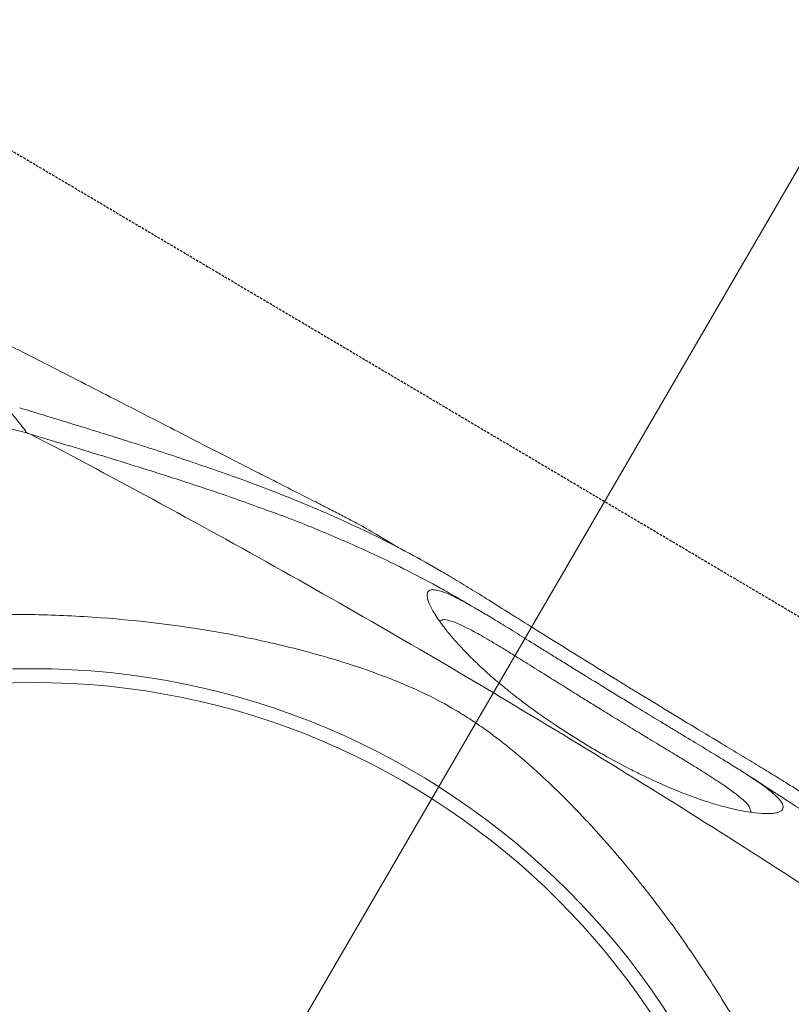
# Model space of a CAD drawing. Header units: millimetres. Extents: x 31882 to 271790, y -35693 to 24917.
# Tile 65 of 256: x 47239 to 47395, y 16759 to 16959. Entities that reach past the tile are written whole.
import ezdxf

# ---------------------------------------------------------------- set-up
doc = ezdxf.new("R2010")
doc.units = ezdxf.units.MM
doc.header["$MEASUREMENT"] = 0
doc.linetypes.add('11aa1PB-bd$0$11aa1PB-af$0$TRATTEGGIATA', pattern=[0.75, 0.5, -0.25])
doc.layers.add('CKD Equipments', color=252, linetype='Continuous', lineweight=0)
doc.layers.add('WALL', color=7, linetype='Continuous', lineweight=40)
doc.layers.add('FAINTEQUIP', color=253, linetype='Continuous')

# ---------------------------------------------------------------- blocks, each defined once
blk = doc.blocks.new('G$C4DC229AB')
at = {"linetype": 'Continuous', "lineweight": 0, "flags": 128}
blk.add_lwpolyline([(408.99, 163.15), (407.31, 160.61), (405.64, 158.09)], dxfattribs=at)
at = {"linetype": 'Continuous', "lineweight": 0}
for radius in [152.76, 150]:
    blk.add_circle((390.57, 363.31), radius, dxfattribs=at)
for points, knots in [([(547.31, 314.15), (545.74, 309.96), (544.08, 305.85), (540.57, 297.76), (538.72, 293.79), (534.83, 285.97), (532.79, 282.13), (528.52, 274.58), (526.28, 270.86), (521.59, 263.57), (519.16, 260.01), (515.36, 254.79), (514.06, 253.07), (511.42, 249.68), (510.07, 248.01), (507.3, 244.71), (505.88, 243.08), (502.95, 239.86), (501.45, 238.29), (498.35, 235.22), (496.75, 233.73), (494.25, 231.56), (493.4, 230.85), (492.09, 229.81), (491.65, 229.46), (490.76, 228.78), (490.31, 228.44), (488.04, 226.78), (486.2, 225.54), (482.45, 223.23), (480.54, 222.15), (476.69, 220.12), (474.74, 219.16), (470.81, 217.32), (468.83, 216.46), (464.86, 214.81), (462.86, 214.02), (458.86, 212.52), (456.84, 211.8), (450.77, 209.74), (446.68, 208.49), (434.26, 205.08), (425.79, 203.26), (412.75, 201.17), (408.38, 200.58), (399.58, 199.65), (395.15, 199.29), (390.7, 199.04)], [0, 0, 0, 0, 0.0625, 0.0625, 0.125, 0.125, 0.1875, 0.1875, 0.25, 0.25, 0.3125, 0.3125, 0.34375, 0.34375, 0.375, 0.375, 0.40625, 0.40625, 0.4375, 0.4375, 0.46875, 0.46875, 0.484375, 0.484375, 0.492187, 0.492187, 0.5, 0.5, 0.53125, 0.53125, 0.5625, 0.5625, 0.59375, 0.59375, 0.625, 0.625, 0.65625, 0.65625, 0.6875, 0.6875, 0.75, 0.75, 0.875, 0.875, 0.9375, 0.9375, 1, 1, 1, 1]), ([(601.45, 307.46), (586.28, 294.59), (570.91, 281.95), (539.74, 257.11), (523.95, 244.91), (499.96, 226.95), (491.9, 221.01), (475.72, 209.28), (467.6, 203.48), (443.1, 186.27), (426.62, 175.07), (409.98, 164.13)], [0, 0, 0, 0, 0.25, 0.25, 0.5, 0.5, 0.625, 0.625, 0.75, 0.75, 1, 1, 1, 1]), ([(588.22, 280.9), (586.01, 278.3), (582.39, 274.04), (577.19, 268.64), (573.17, 264.66), (569.39, 261.16), (565.87, 258.12), (562.34, 255.22), (558.95, 252.53), (555.55, 249.9), (552.27, 247.4), (549.19, 245.07), (545.86, 242.57), (541.82, 239.55), (536.94, 235.9), (531.21, 231.59), (525.22, 227.06), (519.22, 222.48), (513.53, 218.13), (508.33, 214.11), (503.74, 210.55), (499.65, 207.38), (496.05, 204.6), (492.83, 202.16), (486.72, 197.65), (477.65, 191.56), (466.75, 185.25), (457.58, 180.45), (449.56, 176.51), (440.26, 172.22), (429.33, 167.44), (418.76, 162.97), (411.41, 159.91), (408.38, 158.65)], [0, 0, 0, 0, 0.0593635, 0.0971043, 0.1348438, 0.1667324, 0.198607, 0.2201848, 0.2417788, 0.2633349, 0.278122, 0.2929063, 0.3080418, 0.3231723, 0.3441056, 0.3655953, 0.3864814, 0.4080077, 0.4295299, 0.4486306, 0.4683357, 0.4884205, 0.5086324, 0.5289688, 0.5492243, 0.6333183, 0.7152132, 0.756242, 0.7972696, 0.8516973, 0.906117, 0.9611972, 1, 1, 1, 1]), ([(552.18, 250.96), (552.44, 251.19), (554.62, 252.85), (558.32, 255.88), (562.02, 259.02), (566.63, 263.25), (570.13, 266.58), (572.58, 269.28), (572.61, 269.31)], [0, 0, 0, 0, 0.1154515, 0.2827578, 0.4507086, 0.6182339, 0.994941, 1, 1, 1, 1]), ([(521.43, 227.47), (519.8, 226.24), (518.2, 225.02), (516.23, 223.51), (515.83, 223.21), (515.06, 222.62), (514.67, 222.32), (513.53, 221.45), (512.79, 220.88), (511.33, 219.76), (510.62, 219.21), (509.57, 218.41), (509.23, 218.14), (508.55, 217.62), (508.21, 217.37), (506.58, 216.11), (505.36, 215.18), (503.66, 213.87), (503.11, 213.45), (502.05, 212.64), (501.53, 212.25), (500.06, 211.13), (499.17, 210.46), (497.51, 209.23), (496.74, 208.67), (495.68, 207.9), (495.34, 207.66), (494.68, 207.2), (494.37, 206.98), (492.85, 205.94), (491.85, 205.29), (490.13, 204.3), (489.42, 203.95), (488.52, 203.62), (488.26, 203.55), (487.9, 203.48), (487.79, 203.46), (487.57, 203.44), (487.48, 203.44), (487.02, 203.48), (486.76, 203.63), (486.45, 204.16), (486.4, 204.53), (486.51, 205.51), (486.66, 206.12), (487.22, 207.57), (487.61, 208.42), (488.28, 209.67), (488.43, 209.92), (488.74, 210.46), (488.9, 210.73), (489.42, 211.58), (489.81, 212.19), (490.68, 213.48), (491.17, 214.16), (492.25, 215.62), (492.85, 216.4), (494.17, 218.03), (494.9, 218.9), (496.51, 220.73), (497.39, 221.7), (498.87, 223.26), (499.39, 223.79), (500.47, 224.87), (501.03, 225.43), (502.2, 226.56), (502.81, 227.13), (503.76, 228.02), (504.09, 228.32), (504.75, 228.92), (505.09, 229.23), (506.8, 230.75), (508.23, 231.98), (510.49, 233.84), (511.27, 234.46), (512.45, 235.4), (512.86, 235.71), (513.66, 236.33), (514.06, 236.64), (515.27, 237.56), (516.07, 238.16), (517.29, 239.05), (517.7, 239.34), (518.52, 239.92), (518.93, 240.21), (520.95, 241.63), (522.53, 242.68), (524.45, 243.91), (524.83, 244.15), (525.59, 244.63), (525.96, 244.86), (527.08, 245.54), (527.8, 245.97), (529.9, 247.2), (531.22, 247.93), (533.1, 248.93), (533.71, 249.25), (534.89, 249.84), (535.46, 250.12), (537.11, 250.9), (538.12, 251.36), (540.04, 252.18), (540.93, 252.54), (542.19, 253.01), (542.6, 253.16), (543.38, 253.44), (543.76, 253.56), (545.58, 254.16), (546.82, 254.5), (548.98, 254.98), (549.89, 255.12), (551.04, 255.21), (551.38, 255.22), (552.01, 255.2), (552.28, 255.17), (553, 255.03), (553.33, 254.87), (553.73, 254.42), (553.79, 254.13), (553.64, 253.4), (553.42, 252.97), (552.86, 252.2), (552.63, 251.92), (552.23, 251.47), (552.08, 251.32), (551.77, 250.99), (551.6, 250.82), (550.71, 249.94), (549.81, 249.14), (548.4, 247.97), (548.11, 247.72), (547.48, 247.22), (547.16, 246.95), (546.13, 246.13), (545.38, 245.55), (543.75, 244.28), (542.87, 243.61), (541.41, 242.5), (540.9, 242.12), (539.84, 241.31), (539.28, 240.89), (537.55, 239.59), (536.32, 238.67), (534.35, 237.2), (533.67, 236.69), (532.61, 235.9), (532.25, 235.63), (531.53, 235.08), (531.16, 234.81), (529.33, 233.43), (527.81, 232.29), (525.46, 230.52), (524.67, 229.92), (523.05, 228.7), (522.24, 228.09), (521.43, 227.47)], [0, 0, 0, 0, 0.015625, 0.015625, 0.019531, 0.019531, 0.023438, 0.023438, 0.03125, 0.03125, 0.039063, 0.039063, 0.042969, 0.042969, 0.046875, 0.046875, 0.0625, 0.0625, 0.070313, 0.070313, 0.078125, 0.078125, 0.09375, 0.09375, 0.109375, 0.109375, 0.117188, 0.117188, 0.125, 0.125, 0.15625, 0.15625, 0.1875, 0.1875, 0.203125, 0.203125, 0.210938, 0.210938, 0.21875, 0.21875, 0.25, 0.25, 0.28125, 0.28125, 0.3125, 0.3125, 0.34375, 0.34375, 0.351563, 0.351563, 0.359375, 0.359375, 0.375, 0.375, 0.390625, 0.390625, 0.40625, 0.40625, 0.421875, 0.421875, 0.4375, 0.4375, 0.445313, 0.445313, 0.453125, 0.453125, 0.460938, 0.460938, 0.464844, 0.464844, 0.46875, 0.46875, 0.484375, 0.484375, 0.492188, 0.492188, 0.496094, 0.496094, 0.5, 0.5, 0.507813, 0.507813, 0.511719, 0.511719, 0.515625, 0.515625, 0.53125, 0.53125, 0.535156, 0.535156, 0.539063, 0.539063, 0.546875, 0.546875, 0.5625, 0.5625, 0.570313, 0.570313, 0.578125, 0.578125, 0.59375, 0.59375, 0.609375, 0.609375, 0.617188, 0.617188, 0.625, 0.625, 0.65625, 0.65625, 0.6875, 0.6875, 0.703125, 0.703125, 0.71875, 0.71875, 0.75, 0.75, 0.78125, 0.78125, 0.8125, 0.8125, 0.828125, 0.828125, 0.835938, 0.835938, 0.84375, 0.84375, 0.875, 0.875, 0.882812, 0.882812, 0.890625, 0.890625, 0.90625, 0.90625, 0.921875, 0.921875, 0.929687, 0.929687, 0.9375, 0.9375, 0.953125, 0.953125, 0.960937, 0.960937, 0.964844, 0.964844, 0.96875, 0.96875, 0.984375, 0.984375, 0.992187, 0.992187, 1, 1, 1, 1]), ([(518.93, 230.76), (519.6, 231.27), (521.35, 232.6), (524.19, 234.76), (526.5, 236.5), (528.83, 238.25), (531.16, 240), (533.87, 242.04), (536.15, 243.77), (538.08, 245.25), (539.78, 246.57), (541.77, 248.17), (543.76, 249.85), (545.65, 251.66), (546.86, 253.09), (547, 253.73), (547.06, 254.01), (547.06, 254.01), (547.06, 254.01), (547.06, 254.01), (547.11, 254.19), (547.15, 254.38), (547.19, 254.57)], [0, 0, 0, 0, 0.032705, 0.086629, 0.142257, 0.153922, 0.215379, 0.27845, 0.333103, 0.387785, 0.444206, 0.500642, 0.614534, 0.729613, 0.886835, 1, 1, 1, 1, 1, 1, 1.078938, 1.078938, 1.078938, 1.078938]), ([(546.97, 246.81), (547.14, 246.94), (549.75, 248.95), (552.18, 250.96), (552.18, 250.96)], [0, 0, 0, 0, 0.065528, 1, 1, 1, 1]), ([(488.49, 210.02), (488.64, 209.94), (488.8, 209.85), (488.96, 209.77), (488.96, 209.77), (488.96, 209.77), (488.96, 209.77), (489.01, 209.74), (489.24, 209.62), (490.06, 209.85), (491.38, 210.38), (493.14, 211.37), (495.42, 212.86), (497.87, 214.61), (500.28, 216.41), (502.51, 218.1), (505.28, 220.23), (508.38, 222.63), (511.51, 225.05), (514.19, 227.12), (516.69, 229.04), (518.18, 230.19), (518.93, 230.76)], [-0.090918, -0.090918, -0.090918, -0.090918, 0, 0, 0, 0, 0, 0, 0.026213, 0.13292, 0.239613, 0.348571, 0.457474, 0.569041, 0.626082, 0.683094, 0.752821, 0.824315, 0.874905, 0.926701, 0.963078, 1, 1, 1, 1]), ([(457.08, 184.69), (457.31, 184.8), (460.98, 186.54), (467.47, 189.97), (478.1, 195.93), (486.34, 201.23), (492.3, 205.43), (494.29, 206.9), (495.21, 207.57)], [0, 0, 0, 0, 0.016162, 0.250764, 0.485322, 0.836539, 0.925214, 1, 1, 1, 1]), ([(313.39, 89.28), (316.67, 91.07), (323.79, 94.94), (334.04, 100.8), (343.83, 106.52), (352.52, 111.69), (361.35, 117.02), (370.31, 122.51), (379.38, 128.11), (388.64, 133.9), (398.06, 139.83), (407.61, 145.91), (416.15, 151.39), (423.64, 156.22), (430.12, 160.41), (436.59, 164.6), (443.31, 168.94), (448.96, 172.6), (453.52, 175.53), (457.31, 177.97), (461.31, 180.53), (465.02, 182.9), (468.08, 184.87), (470.64, 186.52), (472.92, 188.02), (475.17, 189.53), (476.41, 190.42), (481.57, 194.26)], [0, 0, 0, 0, 0.063316, 0.137046, 0.187379, 0.237747, 0.288072, 0.337874, 0.387718, 0.437523, 0.488782, 0.540075, 0.591317, 0.625909, 0.660493, 0.695746, 0.730982, 0.771161, 0.791716, 0.812265, 0.841912, 0.872106, 0.896195, 0.920292, 0.944907, 0.969526, 1, 1, 1, 1]), ([(409.98, 164.13), (413.43, 165.55), (420.33, 168.4), (429.93, 172.42), (439.01, 176.32), (448.14, 180.38), (453.93, 183.17), (457.08, 184.69)], [0, 0, 0, 0, 0.192621, 0.385484, 0.57846, 0.771235, 1, 1, 1, 1]), ([(344.49, 169.64), (345.14, 169.15), (345.8, 168.68), (347.13, 167.78), (347.8, 167.36), (349.85, 166.15), (351.25, 165.43), (353.39, 164.46), (354.1, 164.15), (355.55, 163.57), (356.28, 163.29), (358.47, 162.51), (359.93, 162.06), (364.3, 160.88), (367.2, 160.3), (372.97, 159.48), (375.84, 159.23), (381.54, 159.02), (384.32, 159.06), (389.75, 159.37), (392.39, 159.65), (396.25, 160.25), (397.52, 160.48), (400.02, 161), (401.26, 161.29), (404.87, 162.25), (407.18, 163), (409.38, 163.88)], [0, 0, 0, 0, 0.03125, 0.03125, 0.0625, 0.0625, 0.125, 0.125, 0.15625, 0.15625, 0.1875, 0.1875, 0.25, 0.25, 0.375, 0.375, 0.5, 0.5, 0.625, 0.625, 0.75, 0.75, 0.8125, 0.8125, 0.875, 0.875, 1, 1, 1, 1])]:
    blk.add_open_spline(points, degree=3, knots=knots, dxfattribs=at)
for points in [[(408.99, 163.15), (409.06, 163.45), (409.19, 163.7), (409.38, 163.88)], [(409.38, 163.88), (409.58, 163.96), (409.78, 164.04), (409.98, 164.13)]]:
    blk.add_open_spline(points, degree=3, dxfattribs=at)
at = {"layer": 'FAINTEQUIP', "color": 4, "linetype": '11aa1PB-bd$0$11aa1PB-af$0$TRATTEGGIATA'}
blk.add_line((774.14, 373.1, 0.04), (266.5, 0, 0.04), dxfattribs=at)

msp = doc.modelspace()

# ---------------------------------------------------------------- linework, layer by layer
at = {"layer": 'CKD Equipments'}
msp.add_line((47698.7, 17448.08), (47107.39, 16431.25), dxfattribs=at)
at = {"layer": 'WALL', "color": 2}
for radius, start, end in [(7777.08, 141.708854, 166.516628), (7626.25, 141.773277, 166.244763)]:
    msp.add_arc((53610.3, 13297.99), radius, start, end, dxfattribs=at)

# ---------------------------------------------------------------- block references
at = {"layer": 'CKD Equipments', "ltscale": 0.25, "xscale": -1.005552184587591, "yscale": 1.005552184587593, "zscale": 1.005552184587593, "rotation": 185.7069320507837}
msp.add_blockref('G$C4DC229AB', (46814.34, 16998.28, -57283.63), dxfattribs=at)

doc.saveas('drawing.dxf')
